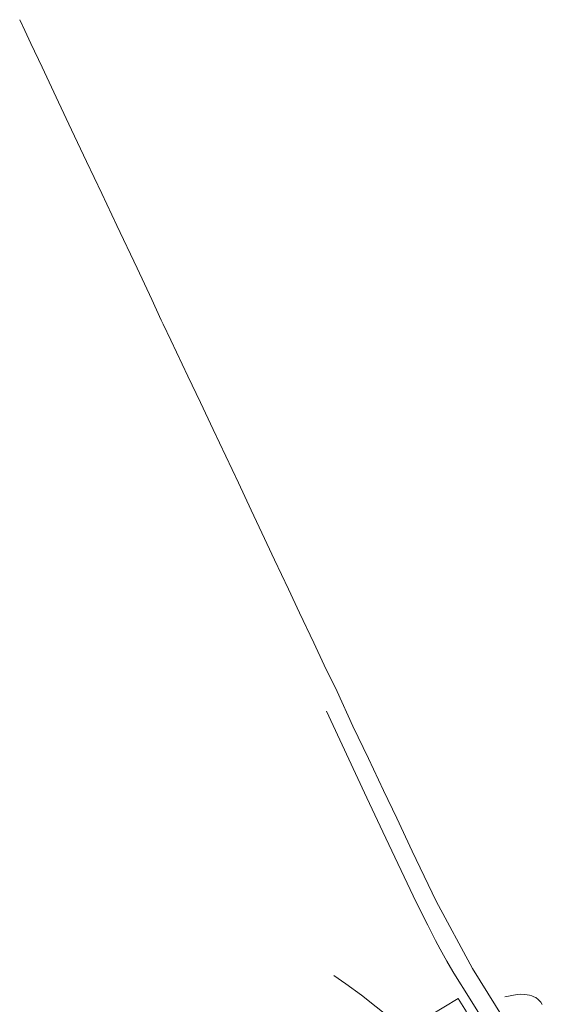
# Model space of a CAD drawing. Header units: metres. Extents: x 44942 to 45991, y 371239 to 373189.
# Tile 16 of 21: x 44942 to 45282, y 372537 to 373180. Entities that reach past the tile are written whole.
import ezdxf

# ---------------------------------------------------------------- set-up
doc = ezdxf.new("R2010")
doc.units = ezdxf.units.M
for name, color, linetype, lineweight in [('TOPO_GEO_hek', 252, 'Continuous', 18), ('TOPO_GEO_kant gesloten verharding', 252, 'Continuous', 18), ('WATER_GEO_kant water', 252, 'Continuous', 18)]:
    doc.layers.add(name, color=color, linetype=linetype, lineweight=lineweight)
doc.linetypes.add('raster', pattern='A,1.65,-0.875,[15,dgnlstyle-lijn95.shx,S=0.005952,R=0,X=0,Y=0],-0.875,1.65', length=5.05)

msp = doc.modelspace()

# ---------------------------------------------------------------- linework, layer by layer
at = {"layer": 'TOPO_GEO_hek', "linetype": 'raster', "lineweight": 18, "flags": 128}
msp.add_lwpolyline([(45219.37, 372511.92), (45208.8, 372529.49), (45227.58, 372540.79), (45232.89, 372532.08)], dxfattribs=at)
at = {"layer": 'TOPO_GEO_kant gesloten verharding', "linetype": 'Continuous', "lineweight": 18, "flags": 128}
for points in [[(44941.5, 373179.72), (44944.78, 373172.73), (44948.85, 373164.12), (44956.14, 373148.69), (44966.92, 373125.88), (44975.34, 373107.8), (44985.08, 373087.14), (44995, 373066.3), (45004.84, 373045.39), (45018.18, 373017.45), (45027.62, 372997.16), (45033.86, 372983.7), (45035.07, 372981.09), (45040.01, 372970.61), (45051.15, 372946.99), (45059.4, 372929.76), (45067.69, 372912.16), (45075.99, 372894.86), (45084.15, 372877.5), (45092.46, 372859.66), (45099.55, 372844.73), (45107.7, 372827.22), (45116.82, 372807.95), (45124.08, 372792.61), (45133.42, 372773), (45140.23, 372758.47), (45148.61, 372741.13), (45158.92, 372718.68), (45169.04, 372697.57), (45178.86, 372676.68), (45187.45, 372658.45), (45197.56, 372637.05), (45213.19, 372604.35), (45236.9, 372560.47), (45266.97, 372512.14)], [(45255.79, 372507.61), (45232.15, 372545.68), (45228.07, 372552.03), (45224.04, 372558.48), (45220.2, 372565.13), (45215.83, 372572.97), (45212.78, 372578.75), (45207.73, 372588.59), (45200.17, 372603.8), (45178.4, 372649.58), (45168.04, 372671.71), (45160.49, 372687.7), (45141.57, 372728.3)], [(45146.49, 372555.93), (45154.29, 372550.41), (45164.46, 372543.04), (45174.07, 372535.46), (45179.19, 372531.21), (45184.79, 372526.2), (45195.33, 372515.9)]]:
    msp.add_lwpolyline(points, dxfattribs=at)
at = {"layer": 'WATER_GEO_kant water', "linetype": 'Continuous', "lineweight": 18, "flags": 128}
msp.add_lwpolyline([(45282.44, 372536.9), (45281.39, 372538.37), (45280.62, 372539.36), (45279.75, 372540.17), (45278.13, 372541.37), (45276.96, 372541.99), (45275.54, 372542.53), (45274, 372542.94), (45270.98, 372543.4), (45268.46, 372543.56), (45265.97, 372543.37), (45258.08, 372541.83)], dxfattribs=at)

doc.saveas('drawing.dxf')
